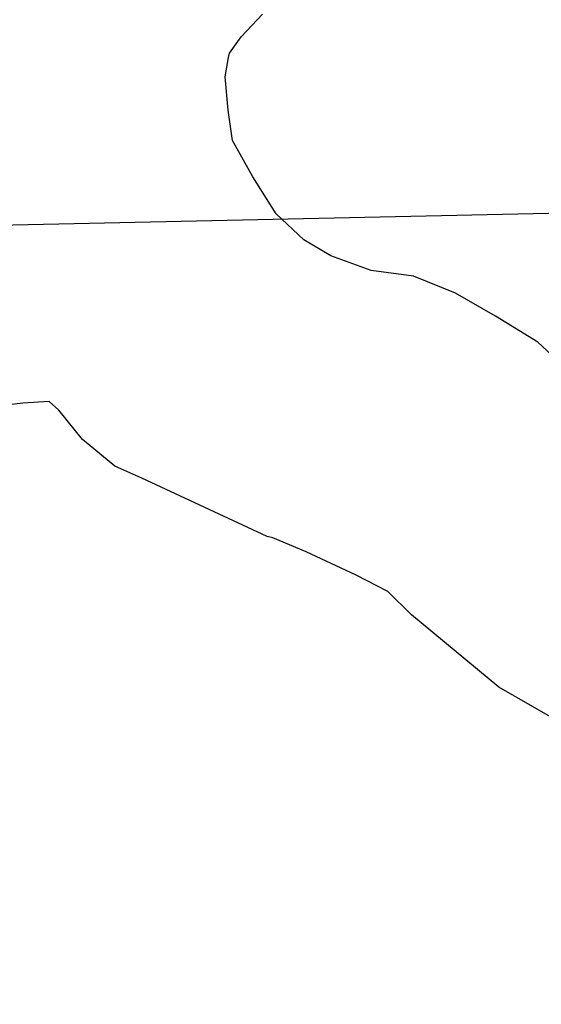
# Model space of a CAD drawing. Header units: feet. Extents: x 18803 to 104580, y -6601 to 116448.
# Tile 9 of 102: x 39442 to 40843, y 28948 to 31590. Entities that reach past the tile are written whole.
import ezdxf

# ---------------------------------------------------------------- set-up
doc = ezdxf.new("R2010")
doc.units = ezdxf.units.FT
doc.header["$LTSCALE"] = 100
doc.header["$MEASUREMENT"] = 0
doc.linetypes.add('DASHED', pattern=[0.75, 0.5, -0.25])
for name, color, linetype in [('ELPC BOLD TITLE SHEET', 3, 'Continuous'), ('ELRGOV-SECTION', 253, 'DASHED'), ('SL-VICINITY MAP', 2, 'Continuous')]:
    doc.layers.add(name, color=color, linetype=linetype)

msp = doc.modelspace()

# ---------------------------------------------------------------- linework, layer by layer
at = {"layer": 'ELPC BOLD TITLE SHEET', "const_width": 1000}
msp.add_lwpolyline([(44994.4, 25873.1), (44997.6, 25871.5), (44997.6, 25871.5), (45000.3, 25869.8)], dxfattribs=at)
at = {"layer": 'ELRGOV-SECTION', "ltscale": 50}
msp.add_lwpolyline([(38474.4, 31018.9), (41585, 31087.3), (46861.1, 31206.6), (52136.9, 31329.2)], dxfattribs=at)
at = {"layer": 'SL-VICINITY MAP'}
for points in [[(40003, 31489.2), (40005.1, 31500.6), (40036.6, 31543.9), (40094.4, 31605.1)], [(40920.4, 30644.6), (40833.3, 30724.4), (40719.5, 30794.5), (40612.3, 30856.6), (40499.6, 30901.6), (40386.2, 30917.4), (40277.9, 30956.4), (40205, 30999.1), (40130.9, 31068.9), (40068, 31168.6), (40013.5, 31266.5), (40001.5, 31347.6), (39993.3, 31437.2), (40003, 31489.2)], [(42256, 28792.9), (41722.5, 29189.2), (41180.7, 29539), (40728.5, 29798.7), (40494.3, 29993.1), (40430.9, 30055.1), (40345.4, 30099.3), (40211.1, 30162.2), (40121.7, 30200), (40106.9, 30203.5), (39770, 30359.7), (39697.6, 30392), (39610.8, 30463.3), (39546.8, 30542), (39520.6, 30565.9), (39450.3, 30561.2), (39412.5, 30556.8)]]:
    msp.add_lwpolyline(points, dxfattribs=at)

doc.saveas('drawing.dxf')
